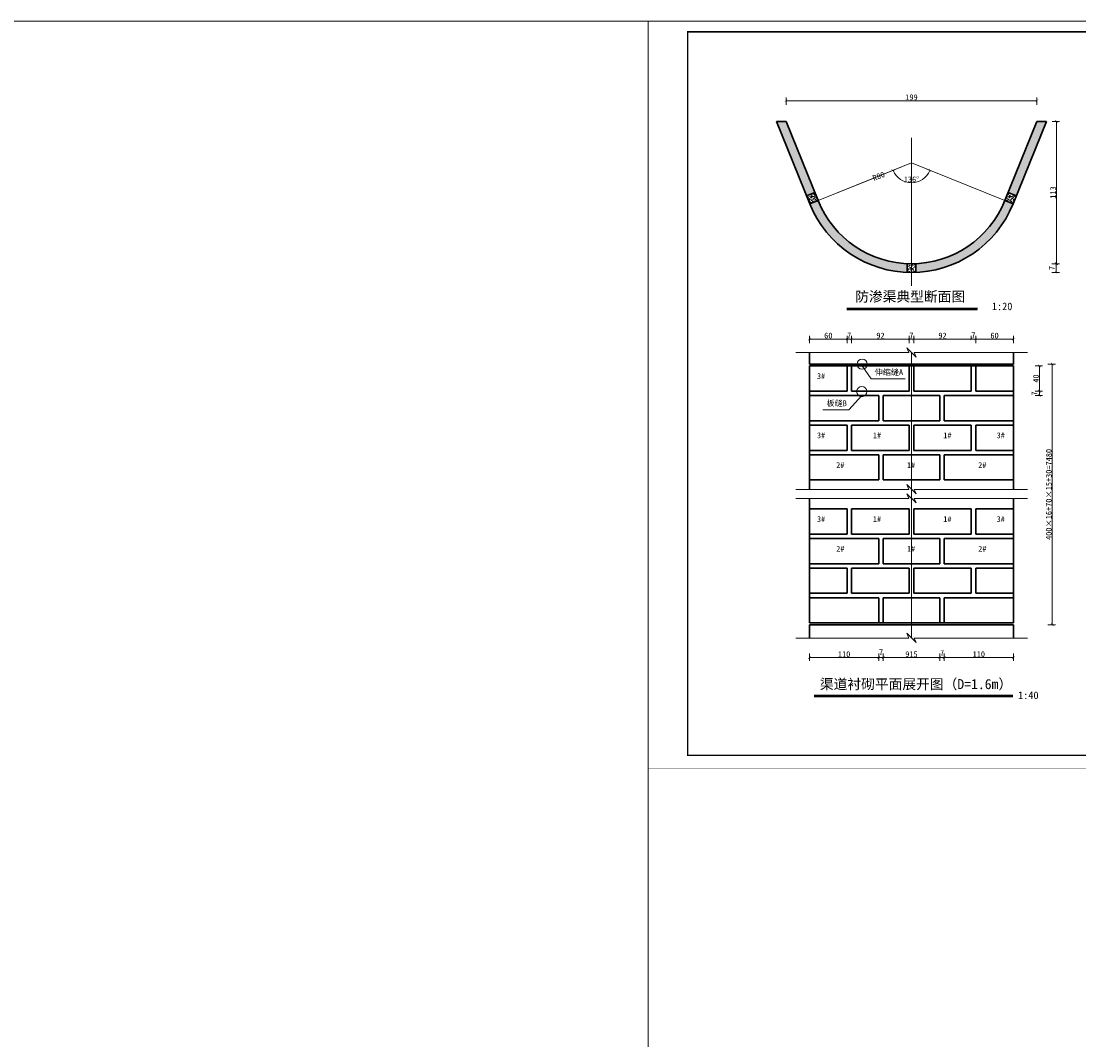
# Model space of a CAD drawing. Extents: x 36231 to 595326, y 3059 to 3871788.
# Tile 137 of 143: x 583914 to 584334, y 3870748 to 3871153. Entities that reach past the tile are written whole.
import ezdxf

# ---------------------------------------------------------------- set-up
doc = ezdxf.new("R2010")
doc.units = 0
doc.header["$PDMODE"] = 32
doc.header["$PDSIZE"] = 0.2
doc.linetypes.add('CENTER2', pattern=[1.125, 0.75, -0.125, 0.125, -0.125])
doc.layers.get('0').update_dxf_attribs({"linetype": 'CONTINUOUS'})
doc.layers.get('Defpoints').update_dxf_attribs({"linetype": 'CONTINUOUS'})
for name, color, linetype, lineweight in [('0.09标注线', 3, 'CONTINUOUS', 9), ('0.13填充', 8, 'CONTINUOUS', 9), ('0.13文字', 3, 'CONTINUOUS', 13), ('000粗线', 7, 'CONTINUOUS', 40), ('中心线', 1, 'CENTER2', 20), ('图框１', 5, 'CONTINUOUS', 60), ('文字', 7, 'CONTINUOUS', 15), ('文字层', 7, 'CONTINUOUS', 15), ('细实线', 3, 'CONTINUOUS', 20), ('细线', 7, 'CONTINUOUS', 15), ('轮廓线', 1, 'CONTINUOUS', 30)]:
    doc.layers.add(name, color=color, linetype=linetype, lineweight=lineweight)
doc.styles.add('-仿宋_GB2312', font='仿宋_GB2312_0.ttf')
doc.styles.get("Standard").update_dxf_attribs({"font": 'rs.shx', "bigfont": 'hztxt.shx'})
doc.dimstyles.get("Standard").update_dxf_attribs({"dimtxt": 0.18, "dimasz": 0.18, "dimexe": 0.18, "dimexo": 0.0625, "dimgap": 0.09, "dimtad": 0, "dimtih": 1, "dimtoh": 1, "dimdec": 0, "dimlfac": 2, "dimzin": 0, "dimdsep": 46, "dimtxsty": 'Standard', "dimcen": 0.09, "dimadec": 0, "dimazin": 0, "dimtfac": 1, "dimtdec": 0, "dimtofl": 0, "dimtmove": 0, "dimatfit": 3, "dimfxl": 1, "dimtolj": 1, "dimtzin": 0, "dimarcsym": 0})

# ---------------------------------------------------------------- blocks, each defined once
blk = doc.blocks.new('eesz')
at = {"layer": '图框１', "color": 7, "const_width": 0.467}
blk.add_lwpolyline([(25244.5, -497.6), (25244.5, -1980.6), (27344.5, -1980.6), (27344.5, -497.6)], close=True, dxfattribs=at)
blk.add_lwpolyline([(25244.5, -497.6), (25244.5, -1980.6), (27344.5, -1980.6), (27344.5, -497.6)], close=True, dxfattribs=at)
at = {"layer": '图框１', "color": 5, "const_width": 0.467}
blk.add_lwpolyline([(25244.5, -497.6), (25244.5, -1980.6), (27344.5, -1980.6), (27344.5, -497.6)], close=True, dxfattribs=at)
at = {"layer": '图框１', "color": 7}
blk.add_lwpolyline([(25322.3, -518.3, 3.11, 3.11, 0), (27318.5, -518.3, 2.59, 2.59, 0), (27318.5, -1954.6, 2.59, 2.59, 0), (25322.3, -1954.6, 2.59, 2.59, 0)], format="xyseb", close=True, dxfattribs=at)
blk.add_lwpolyline([(25322.3, -518.3, 3.11, 3.11, 0), (27318.5, -518.3, 2.59, 2.59, 0), (27318.5, -1954.6, 2.59, 2.59, 0), (25322.3, -1954.6, 2.59, 2.59, 0)], format="xyseb", close=True, dxfattribs=at)
at = {"layer": '图框１', "color": 5}
blk.add_lwpolyline([(25322.3, -518.3, 3.11, 3.11, 0), (27318.5, -518.3, 2.59, 2.59, 0), (27318.5, -1954.6, 2.59, 2.59, 0), (25322.3, -1954.6, 2.59, 2.59, 0)], format="xyseb", close=True, dxfattribs=at)
at = {"layer": '细线', "color": 7}
for p, q in [((26850.3, -1715.1), (27318.5, -1715.1)), ((26850.3, -1764.1), (27318.5, -1764.1)), ((26910.2, -1764.1), (26910.2, -1927.4)), ((27008.2, -1764.1), (27008.2, -1927.4)), ((27046.3, -1764.1), (27046.3, -1954.6)), ((27204.2, -1764.1), (27204.2, -1818.5)), ((26850.3, -1791.3), (27046.3, -1791.3)), ((27204.2, -1791.3), (27318.5, -1791.3)), ((26850.3, -1818.5), (27318.5, -1818.5)), ((26850.3, -1845.7), (27046.3, -1845.7)), ((26654.3, -1864.8), (26654.3, -1954.6)), ((26752.3, -1864.8), (26752.3, -1954.6)), ((26556.3, -1873), (26850.3, -1873)), ((26850.3, -1873), (27046.3, -1873)), ((26556.3, -1894.7), (26850.3, -1894.7)), ((26850.3, -1900.2), (27318.5, -1900.2)), ((27106.2, -1900.2), (27106.2, -1954.6)), ((27182.4, -1900.2), (27182.4, -1927.4)), ((27242.3, -1900.2), (27242.3, -1927.4)), ((26556.3, -1913.8), (26850.3, -1913.8)), ((26850.3, -1927.4), (27318.5, -1927.4)), ((26556.3, -1932.9), (26850.3, -1932.9))]:
    blk.add_line(p, q, dxfattribs=at)
at = {"layer": '细线', "color": 7, "const_width": 2.72}
for points in [[(27318.5, -1715.1), (26850.3, -1715.1), (26850.3, -1954.6)], [(26556.3, -1864.8), (26556.3, -1954.6)]]:
    blk.add_lwpolyline(points, dxfattribs=at)
at = {"layer": '文字', "color": 7, "line_spacing_factor": 0.5, "style": '-仿宋_GB2312'}
for s, insert, char_height, width, attachment_point in [('{\\fSimSun|b0|i0|c134|p2;\\T1.2;\\C256;四川万鼎轩建筑设计有限公司}', (27084.4, -1739.6), 21.778, 468.222, 5), ('{\\W0.8;批 准}', (26880.3, -1777.7), 13.611, 59.889, 5), ('{\\W0.8;招 标  设 计}', (27261.3, -1777.7), 13.611, 114.153, 5), ('{\\W0.8;核 定}', (26880.3, -1804.9), 13.611, 59.889, 5), ('{\\W0.8;土 建  部 分}', (27261.7, -1804.9), 13.611, 114.902, 5), ('{\\W0.8;审 查}', (26880.3, -1832.1), 13.611, 59.889, 5), ('{\\W0.8;校 核}', (26880.3, -1859.4), 13.611, 59.889, 5), ('{\\W0.8;设 计}', (26880.3, -1886.6), 13.611, 59.889, 5), ('{\\W0.8;制 图}', (26880.3, -1913.8), 13.611, 59.889, 5), ('{\\W0.8;比 例}', (27076.3, -1913.8), 13.611, 59.889, 5), ('见图', (27144.3, -1913.8), 13.61, 76.222, 5), ('{\\W0.8;日 期}', (27196.2, -1904.4), 13.611, 54.508, 1), ('2019.12', (27280.4, -1913.8), 13.61, 76.222, 5), ('{\\W0.8;图 号}', (27060.1, -1931.7), 13.611, 54.508, 1), ('{\\W0.7; 会签单位}', (26605.3, -1943.7), 10.889, 98, 5), ('{\\W0.7;会签者}', (26703.3, -1943.7), 10.889, 98, 5), ('{\\W0.7;日期}', (26801.3, -1943.7), 10.89, 98, 5), ('{\\W0.85;设计证书编号：A251033227}', (26948.3, -1941), 13.611, 196, 5)]:
    blk.add_mtext(s, dxfattribs=dict(at, insert=insert, char_height=char_height, width=width, attachment_point=attachment_point))
at = {"layer": '文字', "color": 7, "insert": (27125.3, -1791.3), "char_height": 5, "width": 157.889, "attachment_point": 5, "style": '-仿宋_GB2312'}
blk.add_mtext('新沂市2019年度农业水价综合改革计量设施配套\\P和农田水利工程维修养护项目\\P（2019年第二批省级以上水利发展资金和2018年\\P第二批省级以上水利发展资金剩余资金）', dxfattribs=at)
blk = doc.blocks.new('_ARCHTICK')
at = {"color": 0, "linetype": 'ByBlock', "const_width": 0.15}
blk.add_lwpolyline([(-0.5, -0.5), (0.5, 0.5)], dxfattribs=at)
blk = doc.blocks.new('*D1231')
at = {"layer": '0.13文字', "color": 0, "lineweight": 9}
for p, q in [((584267.07, 3871096.26), (584256.31, 3871091.91)), ((584229.98, 3871081.28), (584251.81, 3871090.1))]:
    blk.add_line(p, q, dxfattribs=at)
at = {"layer": 'Defpoints', "color": 0, "lineweight": 13}
for p in [(584267.07, 3871096.26), (584229.98, 3871081.28)]:
    blk.add_point(p, dxfattribs=at)
at = {"layer": '0.13文字', "color": 0, "lineweight": 9, "rotation": 202.0000000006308}
blk.add_blockref('_ARCHTICK', (584229.98, 3871081.28), dxfattribs=at)
at = {"layer": '0.13文字', "color": 0, "lineweight": 13, "insert": (584254.06, 3871091), "char_height": 2.3, "attachment_point": 5, "rotation": 22, "style": '-仿宋_GB2312'}
blk.add_mtext('\\A1;R80', dxfattribs=at)
blk = doc.blocks.new('*D1232')
at = {"layer": '0.13文字', "color": 0, "lineweight": 9}
for p, q in [((584322.84, 3871056.26), (584325.79, 3871056.26)), ((584324.54, 3871056.26), (584324.54, 3871052.76)), ((584322.84, 3871052.76), (584325.79, 3871052.76))]:
    blk.add_line(p, q, dxfattribs=at)
at = {"layer": 'Defpoints', "color": 0, "lineweight": 13}
for p in [(584268.82, 3871056.26), (584267.07, 3871052.76), (584324.54, 3871052.76)]:
    blk.add_point(p, dxfattribs=at)
at = {"layer": '0.13文字', "color": 0, "lineweight": 9}
for p, rotation in [((584324.54, 3871056.26), 90), ((584324.54, 3871052.76), 270)]:
    blk.add_blockref('_ARCHTICK', p, dxfattribs=dict(at, rotation=rotation))
at = {"layer": '0.13文字', "color": 0, "lineweight": 13, "insert": (584322.77, 3871054.51), "char_height": 2.3, "attachment_point": 5, "rotation": 90, "style": '-仿宋_GB2312'}
blk.add_mtext('\\A1;7', dxfattribs=at)
blk = doc.blocks.new('*D1233')
at = {"layer": '0.13文字', "color": 0, "lineweight": 9}
for p, q in [((584322.95, 3871112.76), (584325.9, 3871112.76)), ((584324.65, 3871056.26), (584324.65, 3871112.76)), ((584324.65, 3871056.26), (584325.9, 3871056.26))]:
    blk.add_line(p, q, dxfattribs=at)
at = {"layer": 'Defpoints', "color": 0, "lineweight": 13}
for p in [(584320.58, 3871112.76), (584324.65, 3871112.76), (584324.54, 3871056.26)]:
    blk.add_point(p, dxfattribs=at)
at = {"layer": '0.13文字', "color": 0, "lineweight": 9}
for p, rotation in [((584324.65, 3871112.76), 90), ((584324.65, 3871056.26), 270)]:
    blk.add_blockref('_ARCHTICK', p, dxfattribs=dict(at, rotation=rotation))
at = {"layer": '0.13文字', "color": 0, "lineweight": 13, "insert": (584323.3, 3871084.51), "char_height": 2.3, "attachment_point": 5, "rotation": 90, "style": '-仿宋_GB2312'}
blk.add_mtext('\\A1;113', dxfattribs=at)
blk = doc.blocks.new('*D1254')
at = {"layer": '0.13文字', "color": 0, "lineweight": 9}
for p, q in [((584258.18, 3871092.67), (584260.91, 3871093.77)), ((584275.96, 3871092.67), (584273.23, 3871093.77))]:
    blk.add_line(p, q, dxfattribs=at)
blk.add_arc((584267.07, 3871096.26), 7.89, 202, 338, dxfattribs=at)
at = {"layer": 'Defpoints', "color": 0, "lineweight": 13}
for p in [(584267.07, 3871096.26), (584264.03, 3871088.98), (584229.98, 3871081.28), (584304.16, 3871081.28)]:
    blk.add_point(p, dxfattribs=at)
at = {"layer": '0.13文字', "color": 0, "lineweight": 9}
for p, rotation in [((584259.76, 3871093.3), 112.0000000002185), ((584274.39, 3871093.3), 67.9999999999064)]:
    blk.add_blockref('_ARCHTICK', p, dxfattribs=dict(at, rotation=rotation))
at = {"layer": '0.13文字', "color": 0, "lineweight": 13, "insert": (584267.07, 3871089.72), "char_height": 2.3, "attachment_point": 5, "style": '-仿宋_GB2312'}
blk.add_mtext('\\A1;136°', dxfattribs=at)
blk = doc.blocks.new('*D1236')
at = {"layer": '0.13文字', "color": 0, "lineweight": 9}
for p, q in [((584241.57, 3871024.66), (584241.57, 3871027.61)), ((584241.57, 3871026.36), (584243.32, 3871026.36)), ((584243.32, 3871024.66), (584243.32, 3871027.61))]:
    blk.add_line(p, q, dxfattribs=at)
at = {"layer": 'Defpoints', "color": 0, "lineweight": 13}
for p in [(584243.32, 3871026.36), (584241.57, 3871015.67), (584243.32, 3871015.67)]:
    blk.add_point(p, dxfattribs=at)
at = {"layer": '0.13文字', "color": 0, "lineweight": 9, "rotation": 180}
blk.add_blockref('_ARCHTICK', (584241.57, 3871026.36), dxfattribs=at)
at = {"layer": '0.13文字', "color": 0, "lineweight": 9}
blk.add_blockref('_ARCHTICK', (584243.32, 3871026.36), dxfattribs=at)
at = {"layer": '0.13文字', "color": 0, "lineweight": 13, "insert": (584242.33, 3871027.78), "char_height": 2.3, "attachment_point": 5, "style": '-仿宋_GB2312'}
blk.add_mtext('\\A1;7', dxfattribs=at)
blk = doc.blocks.new('*D1237')
at = {"layer": '0.13文字', "color": 0, "lineweight": 9}
for p, q in [((584243.32, 3871026.36), (584243.32, 3871027.61)), ((584243.32, 3871026.36), (584266.2, 3871026.36)), ((584266.2, 3871024.66), (584266.2, 3871027.61))]:
    blk.add_line(p, q, dxfattribs=at)
at = {"layer": 'Defpoints', "color": 0, "lineweight": 13}
for p in [(584243.32, 3871026.34), (584266.2, 3871026.36), (584266.2, 3871015.67)]:
    blk.add_point(p, dxfattribs=at)
at = {"layer": '0.13文字', "color": 0, "lineweight": 9, "rotation": 180}
blk.add_blockref('_ARCHTICK', (584243.32, 3871026.36), dxfattribs=at)
at = {"layer": '0.13文字', "color": 0, "lineweight": 9}
blk.add_blockref('_ARCHTICK', (584266.2, 3871026.36), dxfattribs=at)
at = {"layer": '0.13文字', "color": 0, "lineweight": 13, "insert": (584254.76, 3871027.71), "char_height": 2.3, "attachment_point": 5, "style": '-仿宋_GB2312'}
blk.add_mtext('\\A1;92', dxfattribs=at)
blk = doc.blocks.new('*D1238')
at = {"layer": '0.13文字', "color": 0, "lineweight": 9}
for p, q in [((584266.2, 3871024.66), (584266.2, 3871027.61)), ((584266.2, 3871026.36), (584267.95, 3871026.36)), ((584267.95, 3871024.66), (584267.95, 3871027.61))]:
    blk.add_line(p, q, dxfattribs=at)
at = {"layer": 'Defpoints', "color": 0, "lineweight": 13}
for p in [(584267.95, 3871026.36), (584266.2, 3871015.67), (584267.95, 3871015.67)]:
    blk.add_point(p, dxfattribs=at)
at = {"layer": '0.13文字', "color": 0, "lineweight": 9, "rotation": 180}
blk.add_blockref('_ARCHTICK', (584266.2, 3871026.36), dxfattribs=at)
at = {"layer": '0.13文字', "color": 0, "lineweight": 9}
blk.add_blockref('_ARCHTICK', (584267.95, 3871026.36), dxfattribs=at)
at = {"layer": '0.13文字', "color": 0, "lineweight": 13, "insert": (584267.06, 3871027.76), "char_height": 2.3, "attachment_point": 5, "style": '-仿宋_GB2312'}
blk.add_mtext('\\A1;7', dxfattribs=at)
blk = doc.blocks.new('*D1239')
at = {"layer": '0.13文字', "color": 0, "lineweight": 9}
for p, q in [((584292.57, 3871024.66), (584292.57, 3871027.61)), ((584307.57, 3871026.36), (584292.57, 3871026.36)), ((584307.57, 3871024.66), (584307.57, 3871027.61))]:
    blk.add_line(p, q, dxfattribs=at)
at = {"layer": 'Defpoints', "color": 0, "lineweight": 13}
for p in [(584292.57, 3871026.36), (584307.57, 3871020.98), (584292.57, 3871015.67)]:
    blk.add_point(p, dxfattribs=at)
at = {"layer": '0.13文字', "color": 0, "lineweight": 9, "rotation": 180}
blk.add_blockref('_ARCHTICK', (584292.57, 3871026.36), dxfattribs=at)
at = {"layer": '0.13文字', "color": 0, "lineweight": 9}
blk.add_blockref('_ARCHTICK', (584307.57, 3871026.36), dxfattribs=at)
at = {"layer": '0.13文字', "color": 0, "lineweight": 13, "insert": (584300.07, 3871027.71), "char_height": 2.3, "attachment_point": 5, "style": '-仿宋_GB2312'}
blk.add_mtext('\\A1;60', dxfattribs=at)
blk = doc.blocks.new('*D1240')
at = {"layer": '0.13文字', "color": 0, "lineweight": 9}
for p, q in [((584290.82, 3871026.36), (584290.82, 3871027.61)), ((584292.57, 3871026.36), (584290.82, 3871026.36)), ((584292.57, 3871024.66), (584292.57, 3871027.61))]:
    blk.add_line(p, q, dxfattribs=at)
at = {"layer": 'Defpoints', "color": 0, "lineweight": 13}
for p in [(584290.82, 3871026.36), (584290.82, 3871026.34), (584292.57, 3871015.67)]:
    blk.add_point(p, dxfattribs=at)
at = {"layer": '0.13文字', "color": 0, "lineweight": 9, "rotation": 180}
blk.add_blockref('_ARCHTICK', (584290.82, 3871026.36), dxfattribs=at)
at = {"layer": '0.13文字', "color": 0, "lineweight": 9}
blk.add_blockref('_ARCHTICK', (584292.57, 3871026.36), dxfattribs=at)
at = {"layer": '0.13文字', "color": 0, "lineweight": 13, "insert": (584291.67, 3871027.89), "char_height": 2.3, "attachment_point": 5, "style": '-仿宋_GB2312'}
blk.add_mtext('\\A1;7', dxfattribs=at)
blk = doc.blocks.new('*D1241')
at = {"layer": '0.13文字', "color": 0, "lineweight": 9}
for p, q in [((584267.95, 3871026.36), (584267.95, 3871027.61)), ((584290.82, 3871026.36), (584267.95, 3871026.36)), ((584290.82, 3871026.36), (584290.82, 3871027.61))]:
    blk.add_line(p, q, dxfattribs=at)
at = {"layer": 'Defpoints', "color": 0, "lineweight": 13}
for p in [(584267.95, 3871026.36), (584267.95, 3871026.25), (584290.82, 3871026.34)]:
    blk.add_point(p, dxfattribs=at)
at = {"layer": '0.13文字', "color": 0, "lineweight": 9, "rotation": 180}
blk.add_blockref('_ARCHTICK', (584267.95, 3871026.36), dxfattribs=at)
at = {"layer": '0.13文字', "color": 0, "lineweight": 9}
blk.add_blockref('_ARCHTICK', (584290.82, 3871026.36), dxfattribs=at)
at = {"layer": '0.13文字', "color": 0, "lineweight": 13, "insert": (584279.38, 3871027.71), "char_height": 2.3, "attachment_point": 5, "style": '-仿宋_GB2312'}
blk.add_mtext('\\A1;92', dxfattribs=at)
blk = doc.blocks.new('*D1243')
at = {"layer": '0.13文字', "color": 0, "lineweight": 9}
for p, q in [((584254.1, 3870901.58), (584254.1, 3870898.63)), ((584254.1, 3870899.88), (584255.85, 3870899.88)), ((584255.85, 3870901.58), (584255.85, 3870898.63))]:
    blk.add_line(p, q, dxfattribs=at)
at = {"layer": 'Defpoints', "color": 0, "lineweight": 13}
for p in [(584254.1, 3870913.67), (584255.85, 3870913.67), (584255.85, 3870899.88)]:
    blk.add_point(p, dxfattribs=at)
at = {"layer": '0.13文字', "color": 0, "lineweight": 9, "rotation": 180}
blk.add_blockref('_ARCHTICK', (584254.1, 3870899.88), dxfattribs=at)
at = {"layer": '0.13文字', "color": 0, "lineweight": 9}
blk.add_blockref('_ARCHTICK', (584255.85, 3870899.88), dxfattribs=at)
at = {"layer": '0.13文字', "color": 0, "lineweight": 13, "insert": (584254.98, 3870902.04), "char_height": 2.3, "attachment_point": 5, "style": '-仿宋_GB2312'}
blk.add_mtext('\\A1;7', dxfattribs=at)
blk = doc.blocks.new('*D1245')
at = {"layer": '0.13文字', "color": 0, "lineweight": 9}
for p, q in [((584255.85, 3870899.88), (584255.85, 3870901.13)), ((584255.85, 3870899.88), (584278.3, 3870899.88)), ((584278.3, 3870899.88), (584278.3, 3870901.13))]:
    blk.add_line(p, q, dxfattribs=at)
at = {"layer": 'Defpoints', "color": 0, "lineweight": 13}
for p in [(584255.85, 3870899.88), (584278.3, 3870899.88), (584278.3, 3870899.88)]:
    blk.add_point(p, dxfattribs=at)
at = {"layer": '0.13文字', "color": 0, "lineweight": 9, "rotation": 180}
blk.add_blockref('_ARCHTICK', (584255.85, 3870899.88), dxfattribs=at)
at = {"layer": '0.13文字', "color": 0, "lineweight": 9}
blk.add_blockref('_ARCHTICK', (584278.3, 3870899.88), dxfattribs=at)
at = {"layer": '0.13文字', "color": 0, "lineweight": 13, "insert": (584267.07, 3870901.23), "char_height": 2.3, "attachment_point": 5, "style": '-仿宋_GB2312'}
blk.add_mtext('\\A1;915', dxfattribs=at)
blk = doc.blocks.new('*D1246')
at = {"layer": '0.13文字', "color": 0, "lineweight": 9}
for p, q in [((584278.3, 3870901.58), (584278.3, 3870898.63)), ((584278.3, 3870899.88), (584280.05, 3870899.88)), ((584280.05, 3870899.88), (584280.05, 3870901.13))]:
    blk.add_line(p, q, dxfattribs=at)
at = {"layer": 'Defpoints', "color": 0, "lineweight": 13}
for p in [(584278.3, 3870913.67), (584280.05, 3870899.88), (584280.05, 3870899.88)]:
    blk.add_point(p, dxfattribs=at)
at = {"layer": '0.13文字', "color": 0, "lineweight": 9, "rotation": 180}
blk.add_blockref('_ARCHTICK', (584278.3, 3870899.88), dxfattribs=at)
at = {"layer": '0.13文字', "color": 0, "lineweight": 9}
blk.add_blockref('_ARCHTICK', (584280.05, 3870899.88), dxfattribs=at)
at = {"layer": '0.13文字', "color": 0, "lineweight": 13, "insert": (584279.25, 3870901.75), "char_height": 2.3, "attachment_point": 5, "style": '-仿宋_GB2312'}
blk.add_mtext('\\A1;7', dxfattribs=at)
blk = doc.blocks.new('*D1247')
at = {"layer": '0.13文字', "color": 0, "lineweight": 9}
for p, q in [((584316.16, 3871015.67), (584319.11, 3871015.67)), ((584317.86, 3871015.67), (584317.86, 3871005.67)), ((584316.16, 3871005.67), (584319.11, 3871005.67))]:
    blk.add_line(p, q, dxfattribs=at)
at = {"layer": 'Defpoints', "color": 0, "lineweight": 13}
for p in [(584307.57, 3871015.67), (584306.63, 3871005.67), (584317.86, 3871005.67)]:
    blk.add_point(p, dxfattribs=at)
at = {"layer": '0.13文字', "color": 0, "lineweight": 9}
for p, rotation in [((584317.86, 3871015.67), 90), ((584317.86, 3871005.67), 270)]:
    blk.add_blockref('_ARCHTICK', p, dxfattribs=dict(at, rotation=rotation))
at = {"layer": '0.13文字', "color": 0, "lineweight": 13, "insert": (584316.51, 3871010.67), "char_height": 2.3, "attachment_point": 5, "rotation": 90, "style": '-仿宋_GB2312'}
blk.add_mtext('\\A1;40', dxfattribs=at)
blk = doc.blocks.new('*D1249')
at = {"layer": '0.13文字', "color": 0, "lineweight": 9}
for p, q in [((584321.26, 3871016.42), (584324.21, 3871016.42)), ((584322.96, 3871016.42), (584322.96, 3870912.92)), ((584321.26, 3870912.92), (584324.21, 3870912.92))]:
    blk.add_line(p, q, dxfattribs=at)
at = {"layer": 'Defpoints', "color": 0, "lineweight": 13}
for p in [(584307.57, 3871016.42), (584307.57, 3870912.92), (584322.96, 3870912.92)]:
    blk.add_point(p, dxfattribs=at)
at = {"layer": '0.13文字', "color": 0, "lineweight": 9}
for p, rotation in [((584322.96, 3871016.42), 90), ((584322.96, 3870912.92), 270)]:
    blk.add_blockref('_ARCHTICK', p, dxfattribs=dict(at, rotation=rotation))
at = {"layer": '0.13文字', "color": 0, "lineweight": 13, "insert": (584321.61, 3870964.67), "char_height": 2.3, "attachment_point": 5, "rotation": 90, "style": '-仿宋_GB2312'}
blk.add_mtext('\\A1;400×16+70×15+30=7480', dxfattribs=at)

msp = doc.modelspace()

# ---------------------------------------------------------------- hatches: boundary and pattern name
at = {"layer": '0.09标注线', "lineweight": 13}
h = msp.add_hatch(dxfattribs=at)
h.set_pattern_fill('AR-CONC', color=256, scale=0.02, style=0)
h.set_pattern_definition([(50, (584213.488, 3871052.7953), (3.64369, -0.31878), [0.381, -4.191]), (355, (584213.488, 3871052.7953), (-0.70486, 3.82113), [0.3048, -3.3528]), (100.451, (584213.7917, 3871052.7687), (2.93885, 3.50233), [0.3238, -3.5618]), (46.184, (584213.488, 3871053.8113), (5.42158, -0.84085), [0.5715, -6.2865]), (96.6356, (584213.94, 3871053.741), (4.74808, 4.9485), [0.4857, -5.3427]), (351.184, (584213.488, 3871053.8113), (4.7481, 4.9485), [0.4572, -5.0292]), (21, (584213.996, 3871053.5573), (3.0323, -2.04531), [0.381, -4.191]), (326, (584213.996, 3871053.5573), (1.23604, 3.68376), [0.3048, -3.3528]), (71.4514, (584214.2488, 3871053.387), (4.26833, 1.63846), [0.3238, -3.5618]), (37.5, (584213.4881, 3871052.7953), (0.061772, 1.691101), [0, -3.31216, 0, -3.4036, 0, -3.3655]), (7.5, (584213.4881, 3871052.7953), (1.336393, 2.003611), [0, -1.94056, 0, -3.23596, 0, -1.2827]), (327.5, (584212.3553, 3871052.7953), (2.711812, -0.114575), [0, -1.27, 0, -3.9624, 0, -5.2578]), (317.5, (584211.8473, 3871052.7953), (2.962584, 0.50853), [0, -1.651, 0, -2.63144, 0, -3.7338])])
h.paths.add_polyline_path([(584305.47, 3871084.52), (584308.71, 3871083.21), (584320.65, 3871112.76), (584316.88, 3871112.76)])
h.paths.add_polyline_path([(584307.4, 3871079.96), (584304.16, 3871081.28, -0.293806), (584268.82, 3871056.3), (584268.82, 3871052.8, 0.294764)])
h.paths.add_polyline_path([(584229.98, 3871081.28), (584226.74, 3871079.96, 0.294764), (584265.32, 3871052.8), (584265.32, 3871056.3, -0.293806)])
h.paths.add_polyline_path([(584217.26, 3871112.76), (584213.49, 3871112.76), (584225.43, 3871083.21), (584228.67, 3871084.52)])
h = msp.add_hatch(dxfattribs=at)
h.set_pattern_fill('AR-SAND', color=256, scale=0.02, style=0)
h.set_pattern_definition([(37.5, (584225.4272, 3871079.9647), (-0.032, 0.97883), [0, -0.77216, 0, -0.8636, 0, -0.8255]), (7.5, (584225.4272, 3871079.9647), (0.89905, 1.43365), [0, -0.41656, 0, -0.69596, 0, -0.2667]), (327.5, (584224.8023, 3871079.9647), (1.58198, 0.00287), [0, -0.254, 0, -0.9144, 0, -1.1938]), (317.5, (584224.8023, 3871079.9647), (1.5271, 0.44586), [0, -0.127, 0, -0.59944, 0, -0.6858])])
h.paths.add_polyline_path([(584226.74, 3871079.96), (584229.98, 3871081.28), (584228.67, 3871084.52), (584225.43, 3871083.21)])
h = msp.add_hatch(dxfattribs=at)
h.set_pattern_fill('AR-SAND', color=256, scale=0.02, style=0)
h.set_pattern_definition([(37.5, (584304.15816, 3871079.9647), (-0.032, 0.97883), [0, -0.77216, 0, -0.8636, 0, -0.8255]), (7.5, (584304.1582, 3871079.9647), (0.89905, 1.43365), [0, -0.41656, 0, -0.69596, 0, -0.2667]), (327.5, (584303.5333, 3871079.9647), (1.58198, 0.00287), [0, -0.254, 0, -0.9144, 0, -1.1938]), (317.5, (584303.5333, 3871079.9647), (1.5271, 0.44586), [0, -0.127, 0, -0.59944, 0, -0.6858])])
h.paths.add_polyline_path([(584304.16, 3871081.28), (584307.4, 3871079.96), (584308.71, 3871083.21), (584305.47, 3871084.52)])
h = msp.add_hatch(dxfattribs=at)
h.set_pattern_fill('AR-SAND', color=256, scale=0.02, style=0)
h.set_pattern_definition([(37.5, (584265.3208, 3871052.7601), (-0.032, 0.97883), [0, -0.77216, 0, -0.8636, 0, -0.8255]), (7.5, (584265.3208, 3871052.7601), (0.89905, 1.43365), [0, -0.41656, 0, -0.69596, 0, -0.2667]), (327.5, (584264.696, 3871052.7601), (1.58198, 0.00287), [0, -0.254, 0, -0.9144, 0, -1.1938]), (317.5, (584264.696, 3871052.7601), (1.5271, 0.44586), [0, -0.127, 0, -0.59944, 0, -0.6858])])
h.paths.add_polyline_path([(584268.82, 3871056.3, -0.010941), (584267.07, 3871056.26), (584267.07, 3871052.76, 0.010061), (584268.82, 3871052.8)])
h.paths.add_polyline_path([(584265.32, 3871052.8, 0.010061), (584267.07, 3871052.76), (584267.07, 3871056.26, -0.010941), (584265.32, 3871056.3)])

# ---------------------------------------------------------------- linework, layer by layer
at = {"layer": '0.13填充', "color": 7, "lineweight": 40, "ltscale": 0.005}
for p, q in [((584241.46, 3871038.5), (584293.23, 3871038.5)), ((584228.4, 3870884.89), (584307.26, 3870884.89))]:
    msp.add_line(p, q, dxfattribs=at)
at = {"layer": '0.13填充', "color": 7, "ltscale": 0.005}
for p, q in [((584241.46, 3871037.96), (584293.2, 3871037.96)), ((584228.4, 3870884.29), (584307.26, 3870884.29))]:
    msp.add_line(p, q, dxfattribs=at)
at = {"layer": '0.13文字', "lineweight": 13}
for p, q in [((590756.67, 3871152.48), (583564.28, 3871152.48)), ((590756.67, 3871152.48), (583564.28, 3871152.48)), ((584162.6, 3867306.78), (584162.6, 3871152.48)), ((584229.98, 3871081.28), (584267.07, 3871096.26)), ((584221.11, 3871020.98), (584266.08, 3871020.98)), ((584266.08, 3871020.98), (584265.21, 3871022.85)), ((584265.21, 3871022.85), (584269, 3871019.2)), ((584268.14, 3871020.98), (584313.12, 3871020.98)), ((584269, 3871019.2), (584268.14, 3871020.98)), ((584247.47, 3871015.67), (584251.12, 3871010.54)), ((584251.12, 3871010.54), (584264.51, 3871010.54)), ((584247.33, 3871003.92), (584242.21, 3870998.23)), ((584231.82, 3870998.23), (584242.21, 3870998.23)), ((584221.11, 3870966.69), (584266.08, 3870966.69)), ((584266.08, 3870966.69), (584265.21, 3870968.56)), ((584265.21, 3870968.56), (584269, 3870964.92)), ((584268.14, 3870966.69), (584313.12, 3870966.69)), ((584269, 3870964.92), (584268.14, 3870966.69)), ((584221.11, 3870963.06), (584266.08, 3870963.06)), ((584266.08, 3870963.06), (584265.21, 3870964.93)), ((584265.21, 3870964.93), (584269, 3870961.29)), ((584268.14, 3870963.06), (584313.12, 3870963.06)), ((584269, 3870961.29), (584268.14, 3870963.06)), ((584221.11, 3870907.67), (584266.08, 3870907.67)), ((584266.08, 3870907.67), (584265.21, 3870909.54)), ((584265.21, 3870909.54), (584269, 3870905.9)), ((584268.14, 3870907.67), (584313.12, 3870907.67)), ((584269, 3870905.9), (584268.14, 3870907.67))]:
    msp.add_line(p, q, dxfattribs=at)
for centre in [(584247.47, 3871016.36), (584247.33, 3871005.47)]:
    msp.add_circle(centre, 2.02, dxfattribs=at)
at = {"layer": '000粗线', "lineweight": 30}
for p, q in [((584226.74, 3871079.96), (584213.49, 3871112.76)), ((584217.26, 3871112.76), (584213.49, 3871112.76)), ((584229.98, 3871081.28), (584217.26, 3871112.76)), ((584304.16, 3871081.28), (584316.88, 3871112.76)), ((584304.16, 3871081.28), (584316.88, 3871112.76)), ((584307.4, 3871079.96), (584320.65, 3871112.76)), ((584316.88, 3871112.76), (584320.65, 3871112.76)), ((584225.43, 3871083.21), (584228.67, 3871084.52)), ((584308.71, 3871083.21), (584305.47, 3871084.52)), ((584226.74, 3871079.96), (584229.98, 3871081.28)), ((584307.4, 3871079.96), (584304.16, 3871081.28)), ((584265.32, 3871056.3), (584265.32, 3871052.8)), ((584268.82, 3871056.3), (584268.82, 3871052.8)), ((584226.57, 3871020.98), (584226.57, 3871016.42)), ((584307.57, 3871020.98), (584307.57, 3871016.42)), ((584226.57, 3871016.42), (584307.57, 3871016.42)), ((584226.57, 3871015.67), (584226.57, 3870966.69)), ((584226.57, 3871015.67), (584307.57, 3871015.67)), ((584226.57, 3871015.67), (584226.57, 3871005.67)), ((584241.57, 3871015.67), (584241.57, 3871005.67)), ((584243.32, 3871015.67), (584243.32, 3871005.67)), ((584266.2, 3871015.67), (584266.2, 3871005.67)), ((584267.95, 3871015.67), (584267.95, 3871005.67)), ((584290.82, 3871015.67), (584290.82, 3871005.67)), ((584292.57, 3871015.67), (584292.57, 3871005.67)), ((584307.57, 3871015.67), (584307.57, 3870966.69)), ((584307.57, 3871015.67), (584307.57, 3871005.67)), ((584226.57, 3871005.67), (584241.57, 3871005.67)), ((584226.57, 3871003.92), (584254.1, 3871003.92)), ((584243.32, 3871005.67), (584266.2, 3871005.67)), ((584254.1, 3871003.92), (584254.1, 3870993.92)), ((584255.85, 3871003.92), (584255.85, 3870993.92)), ((584255.85, 3871003.92), (584278.3, 3871003.92)), ((584267.95, 3871005.67), (584290.82, 3871005.67)), ((584278.3, 3871003.92), (584278.3, 3870993.92)), ((584280.05, 3871003.92), (584307.57, 3871003.92)), ((584280.05, 3871003.92), (584280.05, 3870993.92)), ((584292.57, 3871005.67), (584307.57, 3871005.67)), ((584226.57, 3870993.92), (584254.1, 3870993.92)), ((584226.57, 3870992.17), (584241.57, 3870992.17)), ((584241.57, 3870992.17), (584241.57, 3870982.17)), ((584243.32, 3870992.17), (584266.2, 3870992.17)), ((584243.32, 3870992.17), (584243.32, 3870982.17)), ((584255.85, 3870993.92), (584278.3, 3870993.92)), ((584266.2, 3870992.17), (584266.2, 3870982.17)), ((584267.95, 3870992.17), (584290.82, 3870992.17)), ((584267.95, 3870992.17), (584267.95, 3870982.17)), ((584280.05, 3870993.92), (584307.57, 3870993.92)), ((584290.82, 3870992.17), (584290.82, 3870982.17)), ((584292.57, 3870992.17), (584307.57, 3870992.17)), ((584292.57, 3870992.17), (584292.57, 3870982.17)), ((584226.57, 3870982.17), (584241.57, 3870982.17)), ((584243.32, 3870982.17), (584266.2, 3870982.17)), ((584267.95, 3870982.17), (584290.82, 3870982.17)), ((584292.57, 3870982.17), (584307.57, 3870982.17)), ((584226.57, 3870980.42), (584254.1, 3870980.42)), ((584254.1, 3870980.42), (584254.1, 3870970.42)), ((584255.85, 3870980.42), (584278.3, 3870980.42)), ((584255.85, 3870980.42), (584255.85, 3870970.42)), ((584278.3, 3870980.42), (584278.3, 3870970.42)), ((584280.05, 3870980.42), (584307.57, 3870980.42)), ((584280.05, 3870980.42), (584280.05, 3870970.42)), ((584226.57, 3870970.42), (584254.1, 3870970.42)), ((584255.85, 3870970.42), (584278.3, 3870970.42)), ((584280.05, 3870970.42), (584307.57, 3870970.42)), ((584226.57, 3870963.06), (584226.57, 3870913.67)), ((584307.57, 3870963.06), (584307.57, 3870913.67)), ((584226.57, 3870958.92), (584241.57, 3870958.92)), ((584241.57, 3870958.92), (584241.57, 3870948.92)), ((584243.32, 3870958.92), (584266.2, 3870958.92)), ((584243.32, 3870958.92), (584243.32, 3870948.92)), ((584266.2, 3870958.92), (584266.2, 3870948.92)), ((584267.95, 3870958.92), (584290.82, 3870958.92)), ((584267.95, 3870958.92), (584267.95, 3870948.92)), ((584290.82, 3870958.92), (584290.82, 3870948.92)), ((584292.57, 3870958.92), (584307.57, 3870958.92)), ((584292.57, 3870958.92), (584292.57, 3870948.92)), ((584226.57, 3870948.92), (584241.57, 3870948.92)), ((584243.32, 3870948.92), (584266.2, 3870948.92)), ((584267.95, 3870948.92), (584290.82, 3870948.92)), ((584292.57, 3870948.92), (584307.57, 3870948.92)), ((584226.57, 3870947.17), (584254.1, 3870947.17)), ((584254.1, 3870947.17), (584254.1, 3870937.17)), ((584255.85, 3870947.17), (584278.3, 3870947.17)), ((584255.85, 3870947.17), (584255.85, 3870937.17)), ((584278.3, 3870947.17), (584278.3, 3870937.17)), ((584280.05, 3870947.17), (584307.57, 3870947.17)), ((584280.05, 3870947.17), (584280.05, 3870937.17)), ((584226.57, 3870937.17), (584254.1, 3870937.17)), ((584255.85, 3870937.17), (584278.3, 3870937.17)), ((584280.05, 3870937.17), (584307.57, 3870937.17)), ((584226.57, 3870935.42), (584241.57, 3870935.42)), ((584241.57, 3870935.42), (584241.57, 3870925.42)), ((584243.32, 3870935.42), (584266.2, 3870935.42)), ((584243.32, 3870935.42), (584243.32, 3870925.42)), ((584266.2, 3870935.42), (584266.2, 3870925.42)), ((584267.95, 3870935.42), (584290.82, 3870935.42)), ((584267.95, 3870935.42), (584267.95, 3870925.42)), ((584290.82, 3870935.42), (584290.82, 3870925.42)), ((584292.57, 3870935.42), (584307.57, 3870935.42)), ((584292.57, 3870935.42), (584292.57, 3870925.42)), ((584226.57, 3870925.42), (584241.57, 3870925.42)), ((584226.57, 3870923.67), (584254.1, 3870923.67)), ((584243.32, 3870925.42), (584266.2, 3870925.42)), ((584254.1, 3870923.67), (584254.1, 3870913.67)), ((584255.85, 3870923.67), (584268.82, 3870923.67)), ((584255.85, 3870923.67), (584255.85, 3870913.67)), ((584267.95, 3870925.42), (584290.82, 3870925.42)), ((584268.82, 3870923.67), (584278.3, 3870923.67)), ((584278.3, 3870923.67), (584278.3, 3870913.67)), ((584280.05, 3870923.67), (584307.57, 3870923.67)), ((584280.05, 3870923.67), (584280.05, 3870913.67)), ((584292.57, 3870925.42), (584307.57, 3870925.42)), ((584226.57, 3870913.67), (584254.1, 3870913.67)), ((584226.57, 3870912.92), (584226.57, 3870907.67)), ((584226.57, 3870912.92), (584307.57, 3870912.92)), ((584254.1, 3870913.67), (584255.85, 3870913.67)), ((584255.85, 3870913.67), (584278.3, 3870913.67)), ((584278.3, 3870913.67), (584280.05, 3870913.67)), ((584280.05, 3870913.67), (584307.57, 3870913.67)), ((584307.57, 3870912.92), (584307.57, 3870907.67))]:
    msp.add_line(p, q, dxfattribs=at)
for radius in [43.5, 40]:
    msp.add_arc((584267.07, 3871096.26), radius, 202, 338, dxfattribs=at)
at = {"layer": '中心线'}
for p, q in [((584267.07, 3871106.27), (584267.07, 3871047.48)), ((584267.07, 3870907.75), (584267.07, 3871021.11))]:
    msp.add_line(p, q, dxfattribs=at)
at = {"layer": '细实线'}
msp.add_line((584267.07, 3871096.26), (584304.16, 3871081.28), dxfattribs=at)

# ---------------------------------------------------------------- block references
at = {"layer": '文字层', "xscale": 0.1999999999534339, "yscale": 0.2000000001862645, "zscale": 0.2}
msp.add_blockref('eesz', (579113.71, 3871251.99), dxfattribs=at)

# ---------------------------------------------------------------- texts
at = {"layer": '文字', "color": 7, "attachment_point": 1, "style": '-仿宋_GB2312'}
for s, insert, char_height, width in [('{\\fFangSong|b0|i0|c134|p49;\\C256; 防渗渠典型断面图}', (584242, 3871045.22), 4, 86.6851), ('1:20', (584298.99, 3871040.81), 3, 10.2895), ('{\\C256;渠道衬砌平面展开图（D=1.6m）}', (584230.72, 3870891.39), 4, 80.6428), ('1:40', (584309.38, 3870886.44), 3, 10.2895)]:
    msp.add_mtext(s, dxfattribs=dict(at, insert=insert, char_height=char_height, width=width))
at = {"layer": '轮廓线', "char_height": 2.3, "attachment_point": 1, "style": '-仿宋_GB2312'}
for s, insert, width in [('3#', (584229.54, 3871012.78), 2.3), ('伸缩缝A', (584252.44, 3871014.32), 19.8036), (' 板缝B', (584231.69, 3871002), 19.9314), ('3#', (584229.54, 3870989.28), 2.3), ('1#', (584251.75, 3870989.28), 2.3), ('1#', (584279.71, 3870989.28), 2.3), ('3#', (584300.87, 3870989.28), 2.3), ('2#', (584237.17, 3870977.45), 2.3), ('1#', (584265.29, 3870977.45), 2.3), ('2#', (584293.55, 3870977.45), 2.3), ('3#', (584229.54, 3870956.03), 2.3), ('1#', (584251.75, 3870956.03), 2.3), ('1#', (584279.71, 3870956.03), 2.3), ('3#', (584300.87, 3870956.03), 2.3), ('2#', (584237.17, 3870944.21), 2.3), ('1#', (584265.29, 3870944.21), 2.3), ('2#', (584293.55, 3870944.21), 2.3)]:
    msp.add_mtext(s, dxfattribs=dict(at, insert=insert, width=width))

# ---------------------------------------------------------------- dimensions: what is measured, and where the dimension line sits
at = {"layer": '0.13文字', "lineweight": 13}
for base, p1, p2, override in [((584316.88, 3871120.95), (584217.26, 3871112.76), (584316.88, 3871112.76), {"dimtxt": 2.3, "dimasz": 1, "dimexe": 1.25, "dimexo": 1.5, "dimgap": 0.2, "dimtad": 1, "dimtih": 0, "dimtoh": 0, "dimtxsty": '-仿宋_GB2312', "dimblk": 'ARCHTICK', "dimtix": 1, "dimtofl": 1, "dimtmove": 2, "dimfxl": 1.7, "dimfxlon": 1, "dimlwd": 9, "dimlwe": 9}), ((584241.57, 3871026.36), (584226.57, 3871020.98), (584241.57, 3871015.67), {"dimtxt": 2.3, "dimasz": 1, "dimexe": 1.25, "dimexo": 1.5, "dimgap": 0.2, "dimtad": 1, "dimtih": 0, "dimtoh": 0, "dimlfac": 4, "dimtxsty": '-仿宋_GB2312', "dimblk": 'ARCHTICK', "dimtix": 1, "dimtofl": 1, "dimtmove": 2, "dimfxl": 1.7, "dimfxlon": 1, "dimlwd": 9, "dimlwe": 9}), ((584254.1, 3870899.88), (584226.57, 3870907.67), (584254.1, 3870913.67), {"dimtxt": 2.3, "dimasz": 1, "dimexe": 1.25, "dimexo": 1.5, "dimgap": 0.2, "dimtad": 1, "dimtih": 0, "dimtoh": 0, "dimlfac": 4, "dimtxsty": '-仿宋_GB2312', "dimblk": 'ARCHTICK', "dimtix": 1, "dimtofl": 1, "dimtmove": 2, "dimfxl": 1.7, "dimfxlon": 1, "dimlwd": 9, "dimlwe": 9}), ((584307.57, 3870899.88), (584280.05, 3870913.67), (584307.57, 3870907.67), {"dimtxt": 2.3, "dimasz": 1, "dimexe": 1.25, "dimexo": 1.5, "dimgap": 0.2, "dimtad": 1, "dimtih": 0, "dimtoh": 0, "dimlfac": 4, "dimtxsty": '-仿宋_GB2312', "dimblk": 'ARCHTICK', "dimtix": 1, "dimtofl": 1, "dimtmove": 2, "dimfxl": 1.7, "dimfxlon": 1, "dimlwd": 9, "dimlwe": 9})]:
    msp.add_linear_dim(base=base, p1=p1, p2=p2, dimstyle='Standard', override=override, dxfattribs=at).render()
for base, p1, p2, angle, override, picture, middle in [((584324.65, 3871112.76), (584324.54, 3871056.26), (584320.58, 3871112.76), 90, {"dimtxt": 2.3, "dimasz": 1, "dimexe": 1.25, "dimexo": 1.5, "dimgap": 0.2, "dimtad": 1, "dimtih": 0, "dimtoh": 0, "dimtxsty": '-仿宋_GB2312', "dimblk": 'ARCHTICK', "dimtix": 1, "dimtofl": 1, "dimtmove": 2, "dimfxl": 1.7, "dimfxlon": 1, "dimlwd": 9, "dimlwe": 9}, '*D1233', (584323.3, 3871084.51)), ((584267.94580255, 3871026.36138421), (584290.82080255, 3871026.34216334), (584267.94580255, 3871026.24669532), 180, {"dimtxt": 2.3, "dimasz": 1, "dimexe": 1.25, "dimexo": 1.5, "dimgap": 0.2, "dimtad": 1, "dimtih": 0, "dimtoh": 0, "dimlfac": 4, "dimtxsty": '-仿宋_GB2312', "dimblk": 'ARCHTICK', "dimtix": 1, "dimtofl": 1, "dimtmove": 2, "dimfxl": 1.7, "dimfxlon": 1, "dimlwd": 9, "dimlwe": 9}, '*D1241', (584279.38330255, 3871027.71138421)), ((584292.57, 3871026.36), (584307.57, 3871020.98), (584292.57, 3871015.67), 180, {"dimtxt": 2.3, "dimasz": 1, "dimexe": 1.25, "dimexo": 1.5, "dimgap": 0.2, "dimtad": 1, "dimtih": 0, "dimtoh": 0, "dimlfac": 4, "dimtxsty": '-仿宋_GB2312', "dimblk": 'ARCHTICK', "dimtix": 1, "dimtofl": 1, "dimtmove": 2, "dimfxl": 1.7, "dimfxlon": 1, "dimlwd": 9, "dimlwe": 9}, '*D1239', (584300.07, 3871027.71)), ((584317.86, 3871005.67), (584307.57, 3871015.67), (584306.63, 3871005.67), 90, {"dimtxt": 2.3, "dimasz": 1, "dimexe": 1.25, "dimexo": 1.5, "dimgap": 0.2, "dimtad": 1, "dimtih": 0, "dimtoh": 0, "dimlfac": 4, "dimtxsty": '-仿宋_GB2312', "dimblk": 'ARCHTICK', "dimtix": 1, "dimtofl": 1, "dimtmove": 2, "dimfxl": 1.7, "dimfxlon": 1, "dimlwd": 9, "dimlwe": 9}, '*D1247', (584316.51, 3871010.67))]:
    dim = msp.add_linear_dim(base=base, p1=p1, p2=p2, angle=angle, dimstyle='Standard', override=override, dxfattribs=at)
    dim.commit()
    dim.dimension.update_dxf_attribs({"geometry": picture, "text_midpoint": middle})
dim = msp.add_radius_dim(center=(584267.07, 3871096.26), mpoint=(584229.98, 3871081.28), dimstyle='Standard', override={"dimtxt": 2.3, "dimasz": 1, "dimexe": 1.25, "dimexo": 1.5, "dimgap": 0.2, "dimtad": 1, "dimtih": 0, "dimtoh": 0, "dimtxsty": '-仿宋_GB2312', "dimblk": 'ARCHTICK', "dimtix": 1, "dimtofl": 1, "dimtmove": 2, "dimfxl": 1.7, "dimfxlon": 1, "dimlwd": 9, "dimlwe": 9}, dxfattribs=at)
dim.commit()
dim.dimension.update_dxf_attribs({"geometry": '*D1231', "text_midpoint": (584254.06, 3871091), "dimtype": 164})
dim = msp.add_angular_dim_3p(base=(584264.03, 3871088.98), center=(584267.07, 3871096.26), p1=(584229.98, 3871081.28), p2=(584304.16, 3871081.28), dimstyle='Standard', override={"dimtxt": 2.3, "dimasz": 1, "dimexe": 1.25, "dimexo": 1.5, "dimgap": 0.2, "dimtad": 1, "dimtih": 0, "dimtoh": 0, "dimtxsty": '-仿宋_GB2312', "dimblk": 'ARCHTICK', "dimtix": 1, "dimtofl": 1, "dimtmove": 2, "dimfxl": 1.7, "dimfxlon": 1, "dimlwd": 9, "dimlwe": 9}, dxfattribs=at)
dim.commit()
dim.dimension.update_dxf_attribs({"geometry": '*D1254', "text_midpoint": (584267.07, 3871089.72)})
for base, p1, p2, angle, override, picture, middle in [((584324.54, 3871052.76), (584268.82, 3871056.26), (584267.07, 3871052.76), 90, {"dimtxt": 2.3, "dimasz": 1, "dimexe": 1.25, "dimexo": 1.5, "dimgap": 0.2, "dimtad": 1, "dimtih": 0, "dimtoh": 0, "dimtxsty": '-仿宋_GB2312', "dimblk": 'ARCHTICK', "dimtix": 1, "dimtofl": 1, "dimtmove": 2, "dimfxl": 1.7, "dimfxlon": 1, "dimlwd": 9, "dimlwe": 9}, '*D1232', (584322.77, 3871054.51)), ((584290.82, 3871026.36), (584292.57, 3871015.67), (584290.82, 3871026.34), 180, {"dimtxt": 2.3, "dimasz": 1, "dimexe": 1.25, "dimexo": 1.5, "dimgap": 0.2, "dimtad": 1, "dimtih": 0, "dimtoh": 0, "dimlfac": 4, "dimtxsty": '-仿宋_GB2312', "dimblk": 'ARCHTICK', "dimtix": 1, "dimtofl": 1, "dimtmove": 2, "dimfxl": 1.7, "dimfxlon": 1, "dimlwd": 9, "dimlwe": 9}, '*D1240', (584291.67, 3871027.89))]:
    dim = msp.add_linear_dim(base=base, p1=p1, p2=p2, angle=angle, dimstyle='Standard', override=override, dxfattribs=at)
    dim.commit()
    dim.dimension.update_dxf_attribs({"geometry": picture, "text_midpoint": middle, "dimtype": 160})
for base, p1, p2, picture, middle in [((584243.32, 3871026.36), (584241.57, 3871015.67), (584243.32, 3871015.67), '*D1236', (584242.33, 3871027.78)), ((584267.95, 3871026.36), (584266.2, 3871015.67), (584267.95, 3871015.67), '*D1238', (584267.06, 3871027.76)), ((584255.85, 3870899.88), (584254.1, 3870913.67), (584255.85, 3870913.67), '*D1243', (584254.98, 3870902.04)), ((584280.05, 3870899.88), (584278.3, 3870913.67), (584280.05, 3870899.88), '*D1246', (584279.25, 3870901.75))]:
    dim = msp.add_linear_dim(base=base, p1=p1, p2=p2, dimstyle='Standard', override={"dimtxt": 2.3, "dimasz": 1, "dimexe": 1.25, "dimexo": 1.5, "dimgap": 0.2, "dimtad": 1, "dimtih": 0, "dimtoh": 0, "dimlfac": 4, "dimtxsty": '-仿宋_GB2312', "dimblk": 'ARCHTICK', "dimtix": 1, "dimtofl": 1, "dimtmove": 2, "dimfxl": 1.7, "dimfxlon": 1, "dimlwd": 9, "dimlwe": 9}, dxfattribs=at)
    dim.commit()
    dim.dimension.update_dxf_attribs({"geometry": picture, "text_midpoint": middle, "dimtype": 160})
dim = msp.add_linear_dim(base=(584266.2, 3871026.36), p1=(584243.32, 3871026.34), p2=(584266.2, 3871015.67), dimstyle='Standard', override={"dimtxt": 2.3, "dimasz": 1, "dimexe": 1.25, "dimexo": 1.5, "dimgap": 0.2, "dimtad": 1, "dimtih": 0, "dimtoh": 0, "dimlfac": 4, "dimtxsty": '-仿宋_GB2312', "dimblk": 'ARCHTICK', "dimtix": 1, "dimtofl": 1, "dimtmove": 2, "dimfxl": 1.7, "dimfxlon": 1, "dimlwd": 9, "dimlwe": 9}, dxfattribs=at)
dim.commit()
dim.dimension.update_dxf_attribs({"geometry": '*D1237', "text_midpoint": (584254.76, 3871027.71)})
dim = msp.add_linear_dim(base=(584322.96, 3870912.92), p1=(584307.57, 3871016.42), p2=(584307.57, 3870912.92), angle=90, text='400×16+70×15+30=7480', dimstyle='Standard', override={"dimtxt": 2.3, "dimasz": 1, "dimexe": 1.25, "dimexo": 1.5, "dimgap": 0.2, "dimtad": 1, "dimtih": 0, "dimtoh": 0, "dimlfac": 4, "dimtxsty": '-仿宋_GB2312', "dimblk": 'ARCHTICK', "dimtix": 1, "dimtofl": 1, "dimtmove": 2, "dimfxl": 1.7, "dimfxlon": 1, "dimlwd": 9, "dimlwe": 9}, dxfattribs=at)
dim.commit()
dim.dimension.update_dxf_attribs({"geometry": '*D1249', "text_midpoint": (584321.61, 3870964.67)})
msp.add_linear_dim(base=(584317.86, 3871003.92), p1=(584306.63, 3871005.67), p2=(584307.57, 3871003.92), angle=90, location=(584315.86, 3871004.75), dimstyle='Standard', override={"dimtxt": 2.3, "dimasz": 1, "dimexe": 1.25, "dimexo": 1.5, "dimgap": 0.2, "dimtad": 1, "dimtih": 0, "dimtoh": 0, "dimlfac": 4, "dimtxsty": '-仿宋_GB2312', "dimblk": 'ARCHTICK', "dimtix": 1, "dimtofl": 1, "dimtmove": 2, "dimfxl": 1.7, "dimfxlon": 1, "dimlwd": 9, "dimlwe": 9}, dxfattribs=at).render()
dim = msp.add_linear_dim(base=(584278.3, 3870899.88), p1=(584255.85, 3870899.88), p2=(584278.3, 3870899.88), text='915', dimstyle='Standard', override={"dimtxt": 2.3, "dimasz": 1, "dimexe": 1.25, "dimexo": 1.5, "dimgap": 0.2, "dimtad": 1, "dimtih": 0, "dimtoh": 0, "dimlfac": 4, "dimtxsty": '-仿宋_GB2312', "dimblk": 'ARCHTICK', "dimtix": 1, "dimtofl": 1, "dimtmove": 2, "dimfxl": 1.7, "dimfxlon": 1, "dimlwd": 9, "dimlwe": 9}, dxfattribs=at)
dim.commit()
dim.dimension.update_dxf_attribs({"geometry": '*D1245', "text_midpoint": (584267.07, 3870901.23)})

doc.saveas('drawing.dxf')
